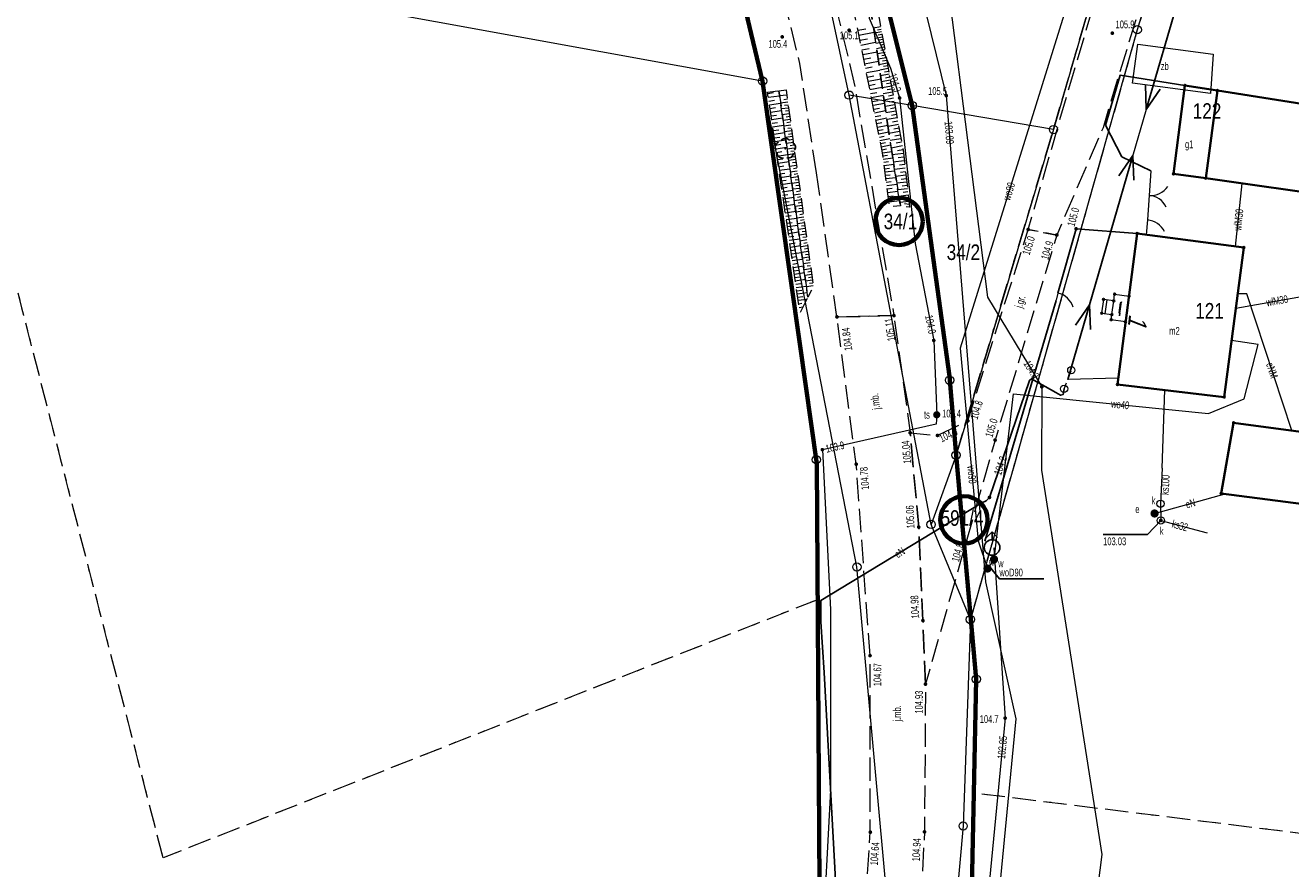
# Model space of a CAD drawing. Header units: inches. Extents: x 6497603 to 6502483, y 5925790 to 5934357.
# Tile 246 of 256: x 6500947 to 6501069, y 5926863 to 5926944. Entities that reach past the tile are written whole.
import ezdxf
from ezdxf.enums import TextEntityAlignment as Align

# ---------------------------------------------------------------- set-up
doc = ezdxf.new("R2010")
doc.units = ezdxf.units.IN
doc.header["$MEASUREMENT"] = 0
for name, pattern in [('1.5_0.75', [2.25, 1.5, -0.75]), ('2.25_0.75', [3, 2.25, -0.75]), ('219-1000', [0, 0]), ('egkk-1000', [3, 2.25, -0.75]), ('egug-1000', [1.5, 0.75, -0.75]), ('otob_1000', [0, 0]), ('otof_1000', [0, 0]), ('suep_nn_1000', [0, 0]), ('supp_1000', [1.25, 0.625, -0.625])]:
    doc.linetypes.add(name, pattern=pattern)
for name, color, linetype in [('000 Inne (niezydentyfikowane)', 7, 'Continuous'), ('202-punkt graniczny', 7, 'Continuous'), ('211-numer działki ewidencyjnej', 7, 'Continuous'), ('217-kontur klasyfikacyjny', 7, 'Continuous'), ('218-kontur użytku gruntowego', 7, 'Continuous'), ('219-działka ewidencyjna', 7, 'Continuous'), ('238-Punkt adresowy budynku', 7, 'Continuous'), ('312-budynek ewidencyjny', 7, 'Continuous'), ('312-oznaczenie budynku ewidencyjnego', 7, 'Continuous'), ('312-oznaczenie budynku ewidencyjnego-Atr117', 7, 'Continuous'), ('352-schody', 7, 'Continuous'), ('brama', 7, 'Continuous'), ('drzewo liściaste', 7, 'Continuous'), ('elektroenergetyczne urządzenie techniczne', 7, 'Continuous'), ('elektroenergetyczne urządzenie techniczne-Atr17', 7, 'Continuous'), ('furtka', 7, 'Continuous'), ('hydrant', 7, 'Continuous'), ('jezdnia', 7, 'Continuous'), ('jezdnia-Atr17', 7, 'Continuous'), ('obudowa ochronna przewodu', 7, 'Continuous'), ('ogrodzenie trwałe', 7, 'Continuous'), ('pikieta naturalna', 7, 'Continuous'), ('pikieta naturalna-Atr2', 7, 'Continuous'), ('pikieta sztuczna', 7, 'Continuous'), ('pikieta sztuczna-Atr2', 7, 'Continuous'), ('przewód elektroenergetyczny niskiego napięcia', 7, 'Continuous'), ('przewód elektroenergetyczny podziemny', 7, 'Continuous'), ('przewód elektroenergetyczny podziemny-Atr1', 7, 'Continuous'), ('przewód kanalizacyjny', 7, 'Continuous'), ('przewód kanalizacyjny-Atr1', 7, 'Continuous'), ('przewód telekomunikacyjny podziemny', 7, 'Continuous'), ('przewód wodociągowy', 7, 'Continuous'), ('przewód wodociągowy-Atr1', 7, 'Continuous'), ('Punkt budynku', 7, 'Continuous'), ('rzędna', 7, 'Continuous'), ('rzędna-Atr2', 7, 'Continuous'), ('rzędna-Atr3', 7, 'Continuous'), ('skarpa nieumocniona', 7, 'Continuous'), ('studnia kanalizacyjna', 7, 'Continuous'), ('studnia kanalizacyjna-Atr17', 7, 'Continuous'), ('słup przewodów napowietrznych', 7, 'Continuous'), ('słupek telekomunikacyjny', 7, 'Continuous'), ('słupek telekomunikacyjny-Atr17', 7, 'Continuous'), ('weranda lub ganek', 7, 'Continuous'), ('zasuwa lub zawór', 7, 'Continuous'), ('zasuwa lub zawór-Atr17', 7, 'Continuous'), ('zbiornik lub silos', 7, 'Continuous'), ('zbiornik lub silos-Atr17', 7, 'Continuous')]:
    doc.layers.add(name, color=color, linetype=linetype)
doc.styles.get("Standard").update_dxf_attribs({"font": 'arial.ttf'})
doc.linetypes.add('902-1000', pattern='A,5,0,[1,ksztalty.shx,S=1,R=0,X=0,Y=0],5', length=10)

# ---------------------------------------------------------------- blocks, each defined once
blk = doc.blocks.new('202')
at = {"color": 0, "linetype": 'Continuous', "lineweight": 0}
blk.add_circle((0, 0), 0.4, dxfattribs=at)
blk = doc.blocks.new('PUNKTBUD')
at = {"color": 0}
blk.add_circle((0, 0), 0.09, dxfattribs=at)
blk = doc.blocks.new('PW01')
at = {"linetype": 'Continuous', "lineweight": 13}
h = blk.add_hatch(color=0, dxfattribs=at)
edge = h.paths.add_edge_path()
edge.add_arc((0, 0), 0.18, 0, 360)
blk = doc.blocks.new('OP021')
at = {"linetype": 'Continuous', "lineweight": 13}
h = blk.add_hatch(color=0, dxfattribs=at)
edge = h.paths.add_edge_path()
edge.add_arc((0, 0), 0.1, 0, 360)
at = {"color": 0, "linetype": 'Continuous', "lineweight": -3}
for centre, start, end in [((-0.476, 0.154), 110.388, 213.756), ((0, 0.5), 38.316, 141.684), ((0.476, 0.154), 326.244, 69.612), ((-0.294, -0.404), 182.272, 285.64), ((0.294, -0.404), 254.36, 357.728), ((0.294, -0.404), 254.36, 357.728)]:
    blk.add_arc(centre, 0.5, start, end, dxfattribs=at)
blk = doc.blocks.new('SUWH')
at = {"color": 0, "linetype": 'Continuous'}
for p in [(-0.531, 0.969), (0, 0.75), (0.531, 0.969)]:
    blk.add_line(p, (0, 1.5), dxfattribs=at)
blk.add_circle((0, 0), 0.75, dxfattribs=at)
blk = doc.blocks.new('US25')
at = {"linetype": 'Continuous', "lineweight": 13}
h = blk.add_hatch(color=0, dxfattribs=at)
edge = h.paths.add_edge_path()
edge.add_arc((0, 0), 0.4, 0, 360)
blk = doc.blocks.new('US09')
at = {"linetype": 'Continuous', "lineweight": 13}
h = blk.add_hatch(color=0, dxfattribs=at)
edge = h.paths.add_edge_path()
edge.add_arc((0, 0), 0.35, 0, 360)
blk = doc.blocks.new('US15')
at = {"color": 0, "linetype": 'Continuous', "lineweight": 13}
blk.add_circle((0, 0), 0.35, dxfattribs=at)
blk = doc.blocks.new('OK02')
at = {"color": 0, "linetype": 'Continuous', "lineweight": 0}
for centre, start, end in [((-2, 0), 0, 60), ((2, 0), 120, 180)]:
    blk.add_arc(centre, 2, start, end, dxfattribs=at)
blk = doc.blocks.new('OK04')
at = {"color": 0, "linetype": 'Continuous', "lineweight": 0}
blk.add_arc((2, 0), 2, 120, 180, dxfattribs=at)
blk = doc.blocks.new('SUEP1')
at = {"color": 0, "linetype": 'Continuous'}
for p, q in [((0, 0), (7.5, 0)), ((7.5, 0), (5.25, 0.75)), ((7.5, 0), (5.25, -0.75)), ((7.5, 0), (22.5, 0)), ((22.5, 0), (20.25, 0.75)), ((22.5, 0), (20.25, -0.75))]:
    blk.add_line(p, q, dxfattribs=at)
blk = doc.blocks.new('SM05')
at = {"color": 0, "linetype": 'Continuous', "lineweight": 13}
blk.add_circle((0, 0), 0.35, dxfattribs=at)

msp = doc.modelspace()

# ---------------------------------------------------------------- linework, layer by layer
at = {"color": 6, "lineweight": 70}
for points in [[(6500937.14, 5927194.57), (6500953.68, 5927174.48), (6500963.205, 5927156.196), (6500967.12, 5927148.68), (6500974.172, 5927119.212), (6500979.12, 5927099.117), (6500984.237, 5927078.537), (6500994.599, 5927036.186), (6500997.8, 5927023.08), (6501007.082, 5926983.723), (6501014.87, 5926952.22), (6501018.14, 5926938.63), (6501021.741, 5926913.289), (6501023.386, 5926901.714), (6501023.632, 5926861.1), (6501019.496, 5926835.731), (6501014.288, 5926803.269), (6501007.497, 5926761.792)], [(6501021.004, 5926759.578), (6501025.838, 5926782.648), (6501027.239, 5926789.398), (6501028.417, 5926795.066), (6501031.95, 5926812.49), (6501034.417, 5926829.937), (6501036.188, 5926842.75), (6501038.27, 5926857.81), (6501038.54, 5926869.95), (6501038.77, 5926880.93), (6501038.2, 5926887.09), (6501036.81, 5926902.54), (6501036.19, 5926910.17), (6501032.58, 5926936.27), (6501023.471, 5926972.818), (6501019.821, 5926988.531), (6501011.55, 5927020.65), (6501000.814, 5927063.343)]]:
    msp.add_lwpolyline(points, dxfattribs=at)
at = {"color": 5, "lineweight": 70}
for centre in [(6501031.308, 5926925.087), (6501037.58, 5926896.304)]:
    msp.add_circle(centre, 2.284, dxfattribs=at)
at = {"layer": '000 Inne (niezydentyfikowane)', "color": 7, "linetype": 'Continuous', "lineweight": 18, "flags": 128}
for points in [[(6501027.34, 5926943.53), (6501028.09, 5926943.68)], [(6501027.44, 5926943.05), (6501028.91, 5926943.34)], [(6501029.53, 5926943.86), (6501028.85, 5926943.74)], [(6501029.62, 5926943.37), (6501028.93, 5926943.24)], [(6501029.58, 5926943.61), (6501029.23, 5926943.55)], [(6501029.67, 5926943.12), (6501029.31, 5926943.06)], [(6501027.54, 5926942.57), (6501028.26, 5926942.71)], [(6501027.63, 5926942.1), (6501029.05, 5926942.38)], [(6501029.71, 5926942.87), (6501029, 5926942.74)], [(6501029.8, 5926942.38), (6501029.07, 5926942.25)], [(6501029.89, 5926941.89), (6501029.14, 5926941.75)], [(6501029.76, 5926942.63), (6501029.4, 5926942.56)], [(6501029.85, 5926942.14), (6501029.48, 5926942.07)], [(6501027.72, 5926941.64), (6501028.42, 5926941.77)], [(6501027.82, 5926941.18), (6501029.19, 5926941.45)], [(6501027.91, 5926940.73), (6501028.58, 5926940.87)], [(6501029.98, 5926941.39), (6501029.22, 5926941.25)], [(6501030.07, 5926940.88), (6501029.29, 5926940.74)], [(6501029.94, 5926941.64), (6501029.56, 5926941.57)], [(6501030.03, 5926941.14), (6501029.64, 5926941.07)], [(6501027.99, 5926940.29), (6501029.32, 5926940.56)], [(6501028.08, 5926939.86), (6501028.73, 5926939.99)], [(6501028.17, 5926939.44), (6501029.45, 5926939.69)], [(6501030.17, 5926940.36), (6501029.37, 5926940.21)], [(6501030.27, 5926939.83), (6501029.45, 5926939.68)], [(6501030.12, 5926940.62), (6501029.73, 5926940.55)], [(6501030.22, 5926940.09), (6501029.81, 5926940.02)], [(6501030.32, 5926939.55), (6501029.9, 5926939.48)], [(6501028.25, 5926939.02), (6501028.88, 5926939.14)], [(6501028.33, 5926938.61), (6501029.57, 5926938.86)], [(6501028.41, 5926938.2), (6501029.02, 5926938.33)], [(6501030.37, 5926939.28), (6501029.53, 5926939.13)], [(6501030.47, 5926938.72), (6501029.61, 5926938.56)], [(6501030.42, 5926939), (6501029.99, 5926938.92)], [(6501030.52, 5926938.44), (6501030.09, 5926938.36)], [(6501018.64, 5926937.43), (6501019.18, 5926937.51)], [(6501018.69, 5926937.06), (6501019.78, 5926937.22)], [(6501020.47, 5926937.28), (6501019.78, 5926937.19)], [(6501028.49, 5926937.81), (6501029.69, 5926938.05)], [(6501028.57, 5926937.42), (6501029.16, 5926937.54)], [(6501028.65, 5926937.03), (6501029.8, 5926937.27)], [(6501030.57, 5926938.15), (6501029.7, 5926937.99)], [(6501030.68, 5926937.56), (6501029.78, 5926937.4)], [(6501030.79, 5926936.97), (6501029.87, 5926936.8)], [(6501030.63, 5926937.86), (6501030.18, 5926937.78)], [(6501030.73, 5926937.27), (6501030.28, 5926937.18)], [(6501018.75, 5926936.7), (6501019.29, 5926936.78)], [(6501018.8, 5926936.35), (6501019.88, 5926936.5)], [(6501018.85, 5926935.99), (6501019.39, 5926936.07)], [(6501018.9, 5926935.63), (6501019.98, 5926935.79)], [(6501020.57, 5926936.59), (6501019.88, 5926936.49)], [(6501020.64, 5926936.03), (6501019.96, 5926935.94)], [(6501020.53, 5926936.87), (6501020.18, 5926936.82)], [(6501020.6, 5926936.31), (6501020.26, 5926936.26)], [(6501020.68, 5926935.76), (6501020.34, 5926935.71)], [(6501028.72, 5926936.66), (6501029.29, 5926936.77)], [(6501028.8, 5926936.29), (6501029.91, 5926936.51)], [(6501028.87, 5926935.92), (6501029.42, 5926936.03)], [(6501028.94, 5926935.56), (6501030.02, 5926935.78)], [(6501030.9, 5926936.35), (6501029.96, 5926936.18)], [(6501030.84, 5926936.66), (6501030.38, 5926936.58)], [(6501030.96, 5926936.04), (6501030.48, 5926935.95)], [(6501018.96, 5926935.27), (6501019.49, 5926935.35)], [(6501019.01, 5926934.92), (6501020.08, 5926935.08)], [(6501019.06, 5926934.56), (6501019.59, 5926934.64)], [(6501020.72, 5926935.48), (6501020.03, 5926935.38)], [(6501020.8, 5926934.93), (6501020.11, 5926934.83)], [(6501020.76, 5926935.2), (6501020.42, 5926935.16)], [(6501020.84, 5926934.65), (6501020.49, 5926934.6)], [(6501029.01, 5926935.21), (6501029.54, 5926935.32)], [(6501029.08, 5926934.87), (6501030.12, 5926935.08)], [(6501029.15, 5926934.53), (6501029.66, 5926934.63)], [(6501031.01, 5926935.73), (6501030.05, 5926935.55)], [(6501031.13, 5926935.09), (6501030.15, 5926934.91)], [(6501031.07, 5926935.41), (6501030.59, 5926935.32)], [(6501031.19, 5926934.76), (6501030.69, 5926934.67)], [(6501019.11, 5926934.21), (6501020.18, 5926934.37)], [(6501019.17, 5926933.85), (6501019.7, 5926933.93)], [(6501019.22, 5926933.5), (6501020.28, 5926933.66)], [(6501020.87, 5926934.37), (6501020.19, 5926934.28)], [(6501020.95, 5926933.82), (6501020.27, 5926933.72)], [(6501020.91, 5926934.1), (6501020.57, 5926934.05)], [(6501020.99, 5926933.54), (6501020.65, 5926933.49)], [(6501029.22, 5926934.19), (6501030.22, 5926934.39)], [(6501029.28, 5926933.86), (6501029.78, 5926933.96)], [(6501029.35, 5926933.54), (6501030.32, 5926933.74)], [(6501029.41, 5926933.22), (6501029.89, 5926933.32)], [(6501031.25, 5926934.43), (6501030.25, 5926934.25)], [(6501031.37, 5926933.76), (6501030.34, 5926933.57)], [(6501031.31, 5926934.1), (6501030.8, 5926934)], [(6501031.43, 5926933.42), (6501030.91, 5926933.32)], [(6501019.27, 5926933.15), (6501019.8, 5926933.23)], [(6501019.32, 5926932.8), (6501020.38, 5926932.95)], [(6501019.37, 5926932.45), (6501019.9, 5926932.53)], [(6501019.42, 5926932.1), (6501020.47, 5926932.25)], [(6501021.03, 5926933.27), (6501020.35, 5926933.17)], [(6501021.11, 5926932.71), (6501020.42, 5926932.62)], [(6501021.18, 5926932.16), (6501020.5, 5926932.06)], [(6501021.07, 5926932.99), (6501020.73, 5926932.94)], [(6501021.14, 5926932.43), (6501020.8, 5926932.39)], [(6501029.47, 5926932.91), (6501030.41, 5926933.1)], [(6501029.53, 5926932.6), (6501030, 5926932.7)], [(6501029.59, 5926932.3), (6501030.5, 5926932.48)], [(6501029.65, 5926932), (6501030.1, 5926932.09)], [(6501031.5, 5926933.07), (6501030.45, 5926932.88)], [(6501031.63, 5926932.37), (6501030.55, 5926932.17)], [(6501031.56, 5926932.72), (6501031.03, 5926932.63)], [(6501019.48, 5926931.75), (6501020, 5926931.83)], [(6501019.53, 5926931.4), (6501020.57, 5926931.56)], [(6501019.58, 5926931.05), (6501020.1, 5926931.13)], [(6501019.63, 5926930.71), (6501020.67, 5926930.86)], [(6501021.26, 5926931.6), (6501020.58, 5926931.51)], [(6501021.34, 5926931.05), (6501020.66, 5926930.96)], [(6501021.22, 5926931.88), (6501020.88, 5926931.83)], [(6501021.3, 5926931.33), (6501020.96, 5926931.28)], [(6501029.71, 5926931.71), (6501030.6, 5926931.82)], [(6501029.75, 5926931.41), (6501030.2, 5926931.47)], [(6501029.79, 5926931.11), (6501030.7, 5926931.22)], [(6501029.83, 5926930.8), (6501030.29, 5926930.86)], [(6501031.74, 5926931.65), (6501030.65, 5926931.52)], [(6501031.82, 5926930.93), (6501030.76, 5926930.81)], [(6501031.69, 5926932.01), (6501031.15, 5926931.91)], [(6501031.78, 5926931.29), (6501031.24, 5926931.22)], [(6501019.68, 5926930.36), (6501020.2, 5926930.44)], [(6501019.73, 5926930.02), (6501020.77, 5926930.17)], [(6501019.78, 5926929.67), (6501020.3, 5926929.75)], [(6501021.41, 5926930.5), (6501020.73, 5926930.4)], [(6501021.49, 5926929.94), (6501020.81, 5926929.85)], [(6501021.38, 5926930.77), (6501021.04, 5926930.73)], [(6501021.45, 5926930.22), (6501021.11, 5926930.17)], [(6501021.53, 5926929.67), (6501021.19, 5926929.62)], [(6501029.87, 5926930.49), (6501030.8, 5926930.61)], [(6501029.91, 5926930.17), (6501030.38, 5926930.24)], [(6501029.95, 5926929.86), (6501030.9, 5926929.98)], [(6501031.9, 5926930.23), (6501030.88, 5926930.11)], [(6501031.86, 5926930.57), (6501031.34, 5926930.51)], [(6501031.94, 5926929.88), (6501031.44, 5926929.82)], [(6501019.83, 5926929.33), (6501020.86, 5926929.48)], [(6501019.88, 5926928.99), (6501020.4, 5926929.06)], [(6501019.93, 5926928.64), (6501020.96, 5926928.8)], [(6501021.57, 5926929.39), (6501020.89, 5926929.29)], [(6501021.64, 5926928.83), (6501020.97, 5926928.74)], [(6501021.61, 5926929.11), (6501021.27, 5926929.06)], [(6501021.68, 5926928.56), (6501021.35, 5926928.51)], [(6501029.99, 5926929.54), (6501030.47, 5926929.6)], [(6501030.03, 5926929.22), (6501031, 5926929.34)], [(6501030.07, 5926928.89), (6501030.56, 5926928.95)], [(6501030.12, 5926928.56), (6501031.1, 5926928.68)], [(6501031.98, 5926929.54), (6501030.98, 5926929.43)], [(6501032.06, 5926928.88), (6501031.09, 5926928.77)], [(6501032.02, 5926929.21), (6501031.53, 5926929.15)], [(6501032.09, 5926928.56), (6501031.62, 5926928.5)], [(6501019.98, 5926928.3), (6501020.5, 5926928.38)], [(6501020.03, 5926927.96), (6501021.06, 5926928.11)], [(6501020.08, 5926927.62), (6501020.59, 5926927.7)], [(6501020.13, 5926927.28), (6501021.15, 5926927.43)], [(6501021.72, 5926928.28), (6501021.05, 5926928.19)], [(6501021.8, 5926927.73), (6501021.12, 5926927.63)], [(6501021.76, 5926928), (6501021.42, 5926927.96)], [(6501021.84, 5926927.45), (6501021.5, 5926927.4)], [(6501030.16, 5926928.22), (6501030.66, 5926928.29)], [(6501030.2, 5926927.87), (6501031.21, 5926928)], [(6501030.25, 5926927.49), (6501030.76, 5926927.56)], [(6501032.13, 5926928.24), (6501031.19, 5926928.13)], [(6501032.2, 5926927.62), (6501031.29, 5926927.51)], [(6501032.17, 5926927.93), (6501031.7, 5926927.87)], [(6501032.24, 5926927.31), (6501031.79, 5926927.26)], [(6501020.18, 5926926.94), (6501020.69, 5926927.02)], [(6501020.23, 5926926.61), (6501021.25, 5926926.76)], [(6501020.28, 5926926.27), (6501020.79, 5926926.34)], [(6501020.33, 5926925.93), (6501021.34, 5926926.08)], [(6501021.88, 5926927.17), (6501021.2, 5926927.08)], [(6501021.95, 5926926.62), (6501021.28, 5926926.53)], [(6501022.03, 5926926.07), (6501021.36, 5926925.97)], [(6501021.91, 5926926.9), (6501021.58, 5926926.85)], [(6501021.99, 5926926.34), (6501021.65, 5926926.3)], [(6501030.32, 5926926.99), (6501031.35, 5926927.12)], [(6501032.27, 5926927.01), (6501031.39, 5926926.91)], [(6501032.31, 5926926.72), (6501031.85, 5926926.8)], [(6501020.38, 5926925.6), (6501020.89, 5926925.67)], [(6501020.43, 5926925.26), (6501021.44, 5926925.41)], [(6501020.48, 5926924.93), (6501020.98, 5926925)], [(6501022.11, 5926925.51), (6501021.43, 5926925.42)], [(6501022.18, 5926924.96), (6501021.51, 5926924.86)], [(6501022.07, 5926925.79), (6501021.73, 5926925.74)], [(6501022.15, 5926925.23), (6501021.81, 5926925.19)], [(6501020.53, 5926924.6), (6501021.53, 5926924.74)], [(6501020.58, 5926924.26), (6501021.08, 5926924.34)], [(6501020.63, 5926923.93), (6501021.62, 5926924.08)], [(6501020.68, 5926923.6), (6501021.17, 5926923.68)], [(6501022.26, 5926924.4), (6501021.59, 5926924.31)], [(6501022.34, 5926923.85), (6501021.67, 5926923.76)], [(6501022.22, 5926924.68), (6501021.89, 5926924.63)], [(6501022.3, 5926924.13), (6501021.96, 5926924.08)], [(6501022.38, 5926923.57), (6501022.04, 5926923.53)], [(6501020.72, 5926923.27), (6501021.72, 5926923.42)], [(6501020.77, 5926922.94), (6501021.27, 5926923.01)], [(6501020.82, 5926922.61), (6501021.81, 5926922.76)], [(6501020.87, 5926922.29), (6501021.36, 5926922.36)], [(6501022.42, 5926923.3), (6501021.75, 5926923.2)], [(6501022.49, 5926922.74), (6501021.82, 5926922.65)], [(6501022.45, 5926923.02), (6501022.12, 5926922.97)], [(6501022.53, 5926922.47), (6501022.2, 5926922.42)], [(6501020.92, 5926921.96), (6501021.9, 5926922.1)], [(6501020.97, 5926921.63), (6501021.46, 5926921.7)], [(6501021.01, 5926921.31), (6501021.99, 5926921.45)], [(6501022.57, 5926922.19), (6501021.9, 5926922.1)], [(6501022.65, 5926921.63), (6501021.98, 5926921.54)], [(6501022.61, 5926921.91), (6501022.27, 5926921.87)], [(6501022.69, 5926921.36), (6501022.35, 5926921.31)], [(6501021.06, 5926920.98), (6501021.55, 5926921.05)], [(6501021.11, 5926920.66), (6501022.08, 5926920.8)], [(6501021.16, 5926920.33), (6501021.64, 5926920.4)], [(6501021.21, 5926920.01), (6501022.18, 5926920.15)], [(6501022.72, 5926921.08), (6501022.06, 5926920.99)], [(6501022.8, 5926920.53), (6501022.14, 5926920.43)], [(6501022.88, 5926919.97), (6501022.21, 5926919.88)], [(6501022.76, 5926920.8), (6501022.43, 5926920.76)], [(6501022.84, 5926920.25), (6501022.51, 5926920.2)], [(6501021.25, 5926919.69), (6501021.74, 5926919.76)], [(6501021.3, 5926919.36), (6501022.27, 5926919.51)], [(6501021.35, 5926919.04), (6501021.83, 5926919.11)], [(6501021.39, 5926918.72), (6501022.36, 5926918.86)], [(6501022.96, 5926919.42), (6501022.29, 5926919.33)], [(6501023.03, 5926918.87), (6501022.37, 5926918.77)], [(6501022.92, 5926919.7), (6501022.58, 5926919.65)], [(6501022.99, 5926919.14), (6501022.66, 5926919.1)], [(6501021.44, 5926918.4), (6501021.92, 5926918.47)], [(6501021.49, 5926918.09), (6501022.45, 5926918.23)], [(6501021.53, 5926917.77), (6501022.01, 5926917.84)], [(6501021.58, 5926917.48), (6501022.42, 5926917.6)], [(6501021.63, 5926917.14), (6501021.93, 5926917.19)], [(6501021.68, 5926916.8), (6501022.03, 5926916.86)]]:
    msp.add_lwpolyline(points, dxfattribs=at)
at = {"layer": '217-kontur klasyfikacyjny', "color": 3, "linetype": 'egkk-1000', "lineweight": 18, "flags": 128}
for points in [[(6501019.56, 5926988.49), (6501032.58, 5926936.27)], [(6501046.22, 5926933.95), (6501060.38, 5926982.62)], [(6501059.6, 5926960.87), (6501054.31, 5926943.58)], [(6500960.27, 5926863.7), (6500937.25, 5926953.31)], [(6501018.14, 5926938.63), (6501014.87, 5926952.22)], [(6501054.31, 5926943.58), (6501038.2, 5926886.69)], [(6501023.33, 5926902.11), (6501018.14, 5926938.63)], [(6501032.58, 5926936.27), (6501036.19, 5926909.77)], [(6501036.81, 5926902.54), (6501046.22, 5926933.95)], [(6501036.19, 5926909.77), (6501036.81, 5926902.54)], [(6501023.43, 5926888.6), (6501023.33, 5926902.11)], [(6501023.43, 5926888.6), (6500960.27, 5926863.7)], [(6501023.63, 5926861.5), (6501023.43, 5926888.6)], [(6501038.2, 5926886.69), (6501038.77, 5926880.93)], [(6501038.77, 5926880.93), (6501038.54, 5926869.95)], [(6501038.54, 5926869.95), (6501038.27, 5926857.81)], [(6501104.06, 5926861.86), (6501038.54, 5926869.95)]]:
    msp.add_lwpolyline(points, dxfattribs=at)
at = {"layer": '218-kontur użytku gruntowego', "color": 3, "linetype": 'egug-1000', "lineweight": 18, "flags": 128}
for points in [[(6501019.56, 5926988.49), (6501032.58, 5926936.27)], [(6501046.22, 5926933.95), (6501060.38, 5926982.62)], [(6501059.6, 5926960.87), (6501054.31, 5926943.58)], [(6500960.27, 5926863.7), (6500937.25, 5926953.31)], [(6501018.14, 5926938.63), (6501014.87, 5926952.22)], [(6501054.31, 5926943.58), (6501038.2, 5926886.69)], [(6501023.33, 5926902.11), (6501018.14, 5926938.63)], [(6501032.58, 5926936.27), (6501036.19, 5926909.77)], [(6501036.81, 5926902.54), (6501046.22, 5926933.95)], [(6501036.19, 5926909.77), (6501036.81, 5926902.54)], [(6501023.43, 5926888.6), (6501023.33, 5926902.11)], [(6501023.43, 5926888.6), (6500960.27, 5926863.7)], [(6501023.63, 5926861.5), (6501023.43, 5926888.6)], [(6501038.2, 5926886.69), (6501038.77, 5926880.93)], [(6501038.77, 5926880.93), (6501038.54, 5926869.95)], [(6501038.54, 5926869.95), (6501038.27, 5926857.81)], [(6501104.06, 5926861.86), (6501038.54, 5926869.95)]]:
    msp.add_lwpolyline(points, dxfattribs=at)
at = {"layer": '219-działka ewidencyjna', "color": 3, "linetype": '219-1000', "lineweight": 18, "flags": 128}
for points in [[(6501018.14, 5926938.63), (6500997.8, 5927023.08)], [(6501018.14, 5926938.63), (6501000.5, 5927022.63)], [(6501026.49, 5926937.27), (6501008.54, 5927021.25)], [(6501032.58, 5926936.27), (6501011.55, 5927020.65)], [(6501068.61, 5927010.92), (6501046.22, 5926933.95)], [(6501074.55, 5927009.85), (6501054.31, 5926943.58)], [(6501018.14, 5926938.63), (6500923.75, 5926955.76)], [(6501054.31, 5926943.58), (6501038.2, 5926886.69)], [(6501027.24, 5926891.76), (6501018.14, 5926938.63)], [(6501023.33, 5926902.11), (6501018.14, 5926938.63)], [(6501032.58, 5926936.27), (6501026.49, 5926937.27)], [(6501034.41, 5926895.86), (6501026.49, 5926937.27)], [(6501036.19, 5926909.77), (6501032.58, 5926936.27)], [(6501046.22, 5926933.95), (6501032.58, 5926936.27)], [(6501046.22, 5926933.95), (6501036.81, 5926902.54)], [(6501036.81, 5926902.54), (6501036.19, 5926909.77)], [(6501023.63, 5926861.5), (6501023.33, 5926902.11)], [(6501036.81, 5926902.54), (6501034.41, 5926895.86)], [(6501038.2, 5926886.69), (6501036.81, 5926902.54)], [(6501038.2, 5926886.69), (6501034.41, 5926895.86)], [(6501030.35, 5926857.54), (6501027.24, 5926891.76)], [(6501038.2, 5926886.69), (6501037.5, 5926866.78)], [(6501038.77, 5926880.93), (6501038.2, 5926886.69)], [(6501038.77, 5926880.93), (6501038.27, 5926857.81)], [(6501037.5, 5926866.78), (6501035.12, 5926840.39)]]:
    msp.add_lwpolyline(points, dxfattribs=at)
at = {"layer": '312-budynek ewidencyjny', "color": 7, "linetype": 'Continuous', "lineweight": 35, "flags": 128}
for points in [[(6501057.8, 5926929.68), (6501058.91, 5926938.21)], [(6501058.91, 5926938.21), (6501062.04, 5926937.72)], [(6501062.04, 5926937.72), (6501060.91, 5926929.25)], [(6501060.91, 5926929.25), (6501062.04, 5926937.72)], [(6501062.04, 5926937.72), (6501087.89, 5926933.63)], [(6501060.91, 5926929.25), (6501057.8, 5926929.68)], [(6501087.11, 5926925.53), (6501060.91, 5926929.25)], [(6501052.39, 5926909.37), (6501054.3, 5926923.93)], [(6501054.3, 5926923.93), (6501064.59, 5926922.58)], [(6501064.59, 5926922.58), (6501062.7, 5926908.15)], [(6501062.7, 5926908.15), (6501052.39, 5926909.37)], [(6501062.39, 5926898.86), (6501063.61, 5926905.67)], [(6501063.61, 5926905.67), (6501080.24, 5926903.46)], [(6501079.31, 5926896.66), (6501062.39, 5926898.86)]]:
    msp.add_lwpolyline(points, dxfattribs=at)
at = {"layer": '352-schody', "color": 7, "linetype": 'Continuous', "lineweight": 18, "flags": 128}
msp.add_lwpolyline([(6501050.87, 5926916.23), (6501051.86, 5926916.1), (6501052.04, 5926917.44), (6501051.05, 5926917.57)], close=True, dxfattribs=at)
msp.add_lwpolyline([(6501050.87, 5926916.23), (6501051.86, 5926916.1), (6501052.04, 5926917.44), (6501051.05, 5926917.57)], close=True, dxfattribs=at)
msp.add_lwpolyline([(6501051.217, 5926916.184), (6501051.393, 5926917.525)], dxfattribs=at)
at = {"layer": 'brama', "color": 7, "linetype": 'otob_1000', "lineweight": 18, "flags": 128}
msp.add_lwpolyline([(6501055.62, 5926929.96), (6501055.28, 5926925.23)], dxfattribs=at)
at = {"layer": 'furtka', "color": 7, "linetype": 'otof_1000', "lineweight": 18, "flags": 128}
for points in [[(6501055.28, 5926925.23), (6501055.18, 5926923.81)], [(6501046.65, 5926918.18), (6501046.49, 5926917.48)]]:
    msp.add_lwpolyline(points, dxfattribs=at)
at = {"layer": 'jezdnia', "color": 7, "linetype": '2.25_0.75', "lineweight": 18, "flags": 128}
for points in [[(6501023.34, 5926929.78), (6501021.74, 5926940.31), (6501016.09, 5926963.61), (6501010.81, 5926986.3), (6501005.29, 5927010.17), (6500999.13, 5927037.34), (6500993.8, 5927062.13), (6500990.62, 5927074.45), (6500995.68, 5927074.36), (6500997.57, 5927067.88), (6501000.83, 5927052.52), (6501005.2, 5927031.5), (6501011.55, 5927003.18), (6501017.56, 5926977.58), (6501026.96, 5926938.53), (6501030.56, 5926917.48), (6501030.82, 5926916.01), (6501025.32, 5926915.88)], [(6501074.14, 5927010.59), (6501051, 5926934.13), (6501046.54, 5926923.78), (6501043.78, 5926924.31), (6501048.08, 5926939.17), (6501069.5, 5927010.92)], [(6501033.86, 5926880.46), (6501033.62, 5926886.59), (6501033.21, 5926895.61), (6501032.38, 5926904.7), (6501035.02, 5926904.45), (6501037.95, 5926905.86), (6501043.78, 5926924.31), (6501046.54, 5926923.78), (6501040.58, 5926904), (6501037.8, 5926894.2)], [(6501025.32, 5926915.88), (6501030.82, 5926916.01), (6501032.38, 5926904.7), (6501033.21, 5926895.61), (6501033.62, 5926886.59), (6501033.86, 5926880.46), (6501033.77, 5926866.21), (6501033.01, 5926852.22), (6501031.2, 5926836.42), (6501028.13, 5926818.02), (6501026.18, 5926806.98), (6501020.84, 5926778.22), (6501016.52, 5926754.88), (6501012.81, 5926734.36), (6501007.17, 5926702.82), (6501002.42, 5926674.42), (6500999.46, 5926654.6), (6500995.46, 5926631.76), (6500991.25, 5926604.83), (6500984.96, 5926567.46), (6500982.46, 5926583.36), (6500988.61, 5926622.47), (6500999.68, 5926689.79), (6501003.56, 5926712.38), (6501008.32, 5926739.53), (6501011.88, 5926759.98), (6501018.27, 5926793.07), (6501022.6, 5926817.63), (6501025.73, 5926836.94), (6501027.42, 5926850.37), (6501028.54, 5926866.18), (6501028.51, 5926883.21), (6501027.18, 5926901.67)]]:
    msp.add_lwpolyline(points, close=True, dxfattribs=at)
at = {"layer": 'obudowa ochronna przewodu', "color": 7, "linetype": 'Continuous', "lineweight": 25, "flags": 128}
msp.add_lwpolyline([(6501002.28, 5926632.68), (6500986.69, 5926634.31), (6500986.54, 5926634.39), (6500986.78, 5926637.52), (6500992.09, 5926666.72), (6501005.79, 5926742.55), (6501013.01, 5926783.37), (6501020.94, 5926832.3), (6501023.64, 5926850.51), (6501025.2, 5926860.97), (6501024.08, 5926881.57), (6501023.76, 5926886.46), (6501023.77, 5926888.51), (6501039.31, 5926897.96), (6501039.71, 5926898.14), (6501040.04, 5926898.47), (6501043.91, 5926909.74), (6501044.11, 5926909.91), (6501046.44, 5926908.59), (6501046.9, 5926908.32), (6501047.17, 5926908.41), (6501047.24, 5926908.94)], dxfattribs=at)
at = {"layer": 'ogrodzenie trwałe', "color": 7, "linetype": '902-1000', "lineweight": 25, "flags": 128}
for points in [[(6501051.25, 5926934.36), (6501052.66, 5926939.2), (6501058.91, 5926938.21)], [(6501055.62, 5926929.96), (6501052.83, 5926931.33), (6501051.25, 5926934.36)], [(6501048.4, 5926924.38), (6501046.65, 5926918.18)], [(6501046.49, 5926917.45), (6501039.6, 5926894.25)]]:
    msp.add_lwpolyline(points, dxfattribs=at)
msp.add_lwpolyline([(6501048.4, 5926924.38), (6501054.3, 5926923.93)], close=True, dxfattribs=at)
at = {"layer": 'przewód elektroenergetyczny niskiego napięcia', "color": 1, "linetype": 'suep_nn_1000', "lineweight": 18, "flags": 128}
for points in [[(6501047.59, 5926909.84), (6501061.47, 5926957.5)], [(6501052.47, 5926909.98), (6501047.59, 5926909.84)]]:
    msp.add_lwpolyline(points, dxfattribs=at)
at = {"layer": 'przewód elektroenergetyczny podziemny', "color": 1, "linetype": 'Continuous', "lineweight": 18, "flags": 128}
for points in [[(6501069.24, 5926904.92), (6501064.87, 5926918.11), (6501064.01, 5926918.12)], [(6501005.79, 5926742.55), (6501013.01, 5926783.37), (6501020.94, 5926832.3), (6501023.64, 5926850.51), (6501025.2, 5926860.97), (6501024.08, 5926881.57), (6501023.76, 5926886.46), (6501023.77, 5926888.51), (6501039.31, 5926897.96), (6501039.71, 5926898.14), (6501040.04, 5926898.47), (6501043.91, 5926909.74), (6501044.11, 5926909.91), (6501046.44, 5926908.59), (6501046.9, 5926908.32), (6501047.17, 5926908.41), (6501047.24, 5926908.94)], [(6501055.98, 5926896.92), (6501062.78, 5926898.82)]]:
    msp.add_lwpolyline(points, dxfattribs=at)
at = {"layer": 'przewód kanalizacyjny', "color": 34, "linetype": 'Continuous', "lineweight": 18, "flags": 128}
for points in [[(6501003.95, 5927073.51), (6501025.81, 5926978.07), (6501035.87, 5926937.23), (6501039.66, 5926890.33), (6501042.57, 5926877.1), (6501036.67, 5926815.74), (6501025.75, 5926759.78), (6501010.3, 5926664.16), (6500995.69, 5926573.15), (6500985.69, 5926516.13), (6500980.52, 5926488.69), (6501036.78, 5926481.38)], [(6501056.72, 5926901.3), (6501056.97, 5926908.83)], [(6501056.72, 5926901.3), (6501056.55, 5926897.86)], [(6501056.55, 5926897.86), (6501056.58, 5926896.25)], [(6501056.58, 5926896.25), (6501061.06, 5926895.04)]]:
    msp.add_lwpolyline(points, dxfattribs=at)
at = {"layer": 'przewód telekomunikacyjny podziemny', "color": 30, "linetype": 'Continuous', "lineweight": 18, "flags": 128}
for points in [[(6500929.05, 5927241.84), (6500960.76, 5927213.18), (6500969.75, 5927203.83), (6500976.03, 5927192.74), (6500991.19, 5927156.86), (6501009.09, 5927107.92), (6501017.71, 5927063.32), (6501024.89, 5927018.63), (6501034.29, 5926961.48), (6501039.84, 5926917.79), (6501045.09, 5926909.14), (6501045.07, 5926901.09), (6501050.9, 5926864.03), (6501044.69, 5926815.36), (6501035.71, 5926766.18)], [(6501006.09, 5927038.9), (6501008.51, 5927028.29), (6501010.26, 5927020.87), (6501018.35, 5926988.41), (6501021.34, 5926978.8), (6501023.45, 5926970.52), (6501023.8, 5926967.04), (6501025.32, 5926963.62), (6501028.28, 5926949.63), (6501028.43, 5926944.68), (6501030.5, 5926939.86), (6501031.37, 5926937), (6501032.86, 5926922.97), (6501034.66, 5926913.61), (6501034.95, 5926906.44), (6501034.88, 5926905.53), (6501023.91, 5926903.07), (6501024.69, 5926887.65), (6501024.68, 5926870.23), (6501023.9, 5926855.05), (6501022.1, 5926838.74), (6501018.38, 5926815.41), (6501014.51, 5926796.22), (6501010.12, 5926773.36)]]:
    msp.add_lwpolyline(points, dxfattribs=at)
at = {"layer": 'przewód wodociągowy', "color": 5, "linetype": 'Continuous', "lineweight": 18, "flags": 128}
for points in [[(6501068.25, 5927012.53), (6501037.21, 5926912.88), (6501038.95, 5926894.28), (6501039.85, 5926891.61)], [(6501063.8, 5926922.68), (6501064.44, 5926928.75)], [(6501063.82, 5926916.73), (6501071.24, 5926918.05)], [(6501040.48, 5926892.49), (6501042.36, 5926908.47), (6501061.17, 5926906.55), (6501064.63, 5926907.97), (6501065.99, 5926913.22), (6501063.41, 5926913.6)], [(6501040.47, 5926893.6), (6501041.55, 5926877.18), (6501035.62, 5926815.99), (6501024.54, 5926759.71), (6501009.27, 5926663.27)], [(6501040.48, 5926892.49), (6501039.85, 5926891.61)]]:
    msp.add_lwpolyline(points, dxfattribs=at)
at = {"layer": 'przewód wodociągowy-Atr1', "color": 5, "flags": 128}
msp.add_lwpolyline([(6501040.01, 5926891.84), (6501041, 5926890.62), (6501045.3, 5926890.62)], dxfattribs=at)
at = {"layer": 'rzędna-Atr2', "color": 7, "flags": 128}
msp.add_lwpolyline([(6501056.58, 5926896.25), (6501055.28, 5926894.9), (6501051.013, 5926894.9)], dxfattribs=at)
at = {"layer": 'skarpa nieumocniona', "color": 7, "linetype": '1.5_0.75', "lineweight": 18, "flags": 128}
for points in [[(6501030.6, 5926931.83), (6501031.44, 5926926.58), (6501030.31, 5926926.51), (6501030.37, 5926926.59), (6501029.71, 5926931.72), (6501025.94, 5926950.55), (6501005.24, 5927036.04), (6500981.65, 5927137.47), (6500977, 5927151.49), (6500967.11, 5927174.73), (6500968.39, 5927175.31), (6500978.09, 5927151.98), (6500982.38, 5927137.79), (6501007.74, 5927030.47), (6501013.67, 5927008.23), (6501027.91, 5926950.17)], [(6501030.6, 5926931.83), (6501031.44, 5926926.58), (6501030.31, 5926926.51), (6501030.37, 5926926.59), (6501029.71, 5926931.72), (6501025.94, 5926950.55), (6501005.24, 5927036.04), (6500981.65, 5927137.47), (6500977, 5927151.49), (6500967.11, 5927174.73), (6500968.39, 5927175.31), (6500978.09, 5927151.98), (6500982.38, 5927137.79), (6501007.74, 5927030.47), (6501013.67, 5927008.23), (6501027.91, 5926950.17)], [(6500969.49, 5927175.8), (6500980.1, 5927152.88), (6500983.74, 5927138.41), (6501012.15, 5927020.64), (6501028.4, 5926950.07), (6501031.7, 5926931.96), (6501032.33, 5926926.5), (6501032.28, 5926926.46), (6501031.44, 5926926.58), (6501030.6, 5926931.83), (6501027.91, 5926950.17), (6501013.67, 5927008.23), (6501007.74, 5927030.47), (6500982.38, 5927137.79), (6500978.09, 5927151.98), (6500968.39, 5927175.31)], [(6500969.49, 5927175.8), (6500980.1, 5927152.88), (6500983.74, 5927138.41), (6501012.15, 5927020.64), (6501028.4, 5926950.07), (6501031.7, 5926931.96), (6501032.33, 5926926.5), (6501032.28, 5926926.46), (6501031.44, 5926926.58), (6501030.6, 5926931.83), (6501027.91, 5926950.17), (6501013.67, 5927008.23), (6501007.74, 5927030.47), (6500982.38, 5927137.79), (6500978.09, 5927151.98), (6500968.39, 5927175.31)], [(6501019.71, 5926937.69), (6501022.51, 5926917.77), (6501021.75, 5926916.31), (6501018.62, 5926937.56)], [(6501019.71, 5926937.69), (6501022.51, 5926917.77), (6501021.75, 5926916.31), (6501018.62, 5926937.56)], [(6501019.71, 5926937.69), (6501020.4, 5926937.78), (6501023.04, 5926918.81), (6501022.51, 5926917.77)], [(6501019.71, 5926937.69), (6501020.4, 5926937.78), (6501023.04, 5926918.81), (6501022.51, 5926917.77)]]:
    msp.add_lwpolyline(points, close=True, dxfattribs=at)
at = {"layer": 'słup przewodów napowietrznych', "color": 7, "linetype": 'supp_1000', "lineweight": 18, "flags": 128}
msp.add_lwpolyline([(6501047.24, 5926908.94), (6501047.94, 5926910.74)], dxfattribs=at)
at = {"layer": 'weranda lub ganek', "color": 0, "linetype": 'CONTINUOUS', "lineweight": 18}
for p, q in [((6501051.86, 5926916.1), (6501052.04, 5926917.44)), ((6501052.04, 5926917.44), (6501052.12, 5926918.07)), ((6501052.12, 5926918.07), (6501053.51, 5926917.88)), ((6501053.51, 5926917.88), (6501053.18, 5926915.42)), ((6501052.668, 5926917.238), (6501052.537, 5926916.265)), ((6501052.537, 5926916.265), (6501052.639, 5926916.251)), ((6501052.603, 5926915.997), (6501052.784, 5926917.343)), ((6501052.639, 5926916.251), (6501052.603, 5926915.997)), ((6501052.769, 5926917.224), (6501052.668, 5926917.238)), ((6501052.784, 5926917.343), (6501052.769, 5926917.224)), ((6501051.79, 5926915.61), (6501051.86, 5926916.1)), ((6501053.18, 5926915.42), (6501051.79, 5926915.61))]:
    msp.add_line(p, q, dxfattribs=at)
at = {"layer": 'zbiornik lub silos', "color": 7, "linetype": 'Continuous', "lineweight": 18, "flags": 128}
msp.add_lwpolyline([(6501061.64, 5926941.21), (6501061.37, 5926937.44), (6501053.85, 5926938.42), (6501054.36, 5926942.19)], close=True, dxfattribs=at)

# ---------------------------------------------------------------- block references
at = {"layer": '202-punkt graniczny', "color": 7, "linetype": 'Continuous', "lineweight": 18}
for p in [(6501054.31, 5926943.58), (6501018.14, 5926938.63), (6501026.49, 5926937.27), (6501032.58, 5926936.27), (6501046.22, 5926933.95), (6501036.19, 5926909.77), (6501036.81, 5926902.54), (6501023.33, 5926902.11), (6501034.41, 5926895.86), (6501027.24, 5926891.76), (6501038.2, 5926886.69), (6501038.77, 5926880.93), (6501037.5, 5926866.78)]:
    msp.add_blockref('202', p, dxfattribs=at)
at = {"layer": 'brama', "color": 7, "linetype": 'Continuous', "lineweight": 18, "rotation": 265.889}
msp.add_blockref('OK02', (6501055.45, 5926927.595), dxfattribs=at)
at = {"layer": 'drzewo liściaste', "color": 94, "linetype": 'Continuous', "lineweight": 18}
msp.add_blockref('OP021', (6501020.33, 5926932.11), dxfattribs=at)
at = {"layer": 'elektroenergetyczne urządzenie techniczne', "color": 1, "linetype": 'Continuous', "lineweight": 18}
msp.add_blockref('US25', (6501055.98, 5926896.92), dxfattribs=at)
at = {"layer": 'furtka', "color": 7, "linetype": 'Continuous', "lineweight": 18}
for p, rotation in [((6501055.28, 5926925.23), 265.972), ((6501046.65, 5926918.18), 257.125)]:
    msp.add_blockref('OK04', p, dxfattribs=dict(at, rotation=rotation))
at = {"layer": 'hydrant', "color": 5, "linetype": 'Continuous', "lineweight": 18}
msp.add_blockref('SUWH', (6501040.29, 5926893.64), dxfattribs=at)
at = {"layer": 'pikieta naturalna', "color": 7, "linetype": 'Continuous', "lineweight": 13}
for p in [(6501020.04, 5926942.89), (6501026.49, 5926943.53), (6501051.9, 5926943.25), (6501035.87, 5926937.23), (6501043.78, 5926924.31), (6501046.54, 5926923.78), (6501048.4, 5926924.38), (6501034.95, 5926906.44), (6501037.95, 5926905.86), (6501035.02, 5926904.45), (6501040.58, 5926904), (6501037.8, 5926894.2), (6501041.55, 5926877.18)]:
    msp.add_blockref('PW01', p, dxfattribs=at)
at = {"layer": 'pikieta sztuczna', "color": 7, "linetype": 'Continuous', "lineweight": 13}
for p in [(6501025.32, 5926915.88), (6501030.82, 5926916.01), (6501032.38, 5926904.7), (6501027.18, 5926901.67), (6501033.21, 5926895.61), (6501033.62, 5926886.59), (6501028.51, 5926883.21), (6501033.86, 5926880.46), (6501028.54, 5926866.18), (6501033.77, 5926866.21)]:
    msp.add_blockref('PW01', p, dxfattribs=at)
at = {"layer": 'przewód elektroenergetyczny niskiego napięcia', "color": 1, "linetype": 'Continuous', "lineweight": 18}
for p, rotation in [((6501061.47, 5926957.5), 253.763), ((6501047.59, 5926909.84), 73.76300000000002)]:
    msp.add_blockref('SUEP1', p, dxfattribs=dict(at, rotation=rotation))
at = {"layer": 'Punkt budynku', "color": 5, "linetype": 'Continuous', "lineweight": 13}
for p in [(6501058.91, 5926938.21), (6501062.04, 5926937.72), (6501057.8, 5926929.68), (6501060.91, 5926929.25), (6501054.3, 5926923.93), (6501064.59, 5926922.58), (6501051.05, 5926917.57), (6501052.04, 5926917.44), (6501052.12, 5926918.07), (6501053.51, 5926917.88), (6501050.87, 5926916.23), (6501051.79, 5926915.61), (6501051.86, 5926916.1), (6501053.18, 5926915.42), (6501052.39, 5926909.37), (6501062.7, 5926908.15), (6501063.61, 5926905.67), (6501062.39, 5926898.86)]:
    msp.add_blockref('PUNKTBUD', p, dxfattribs=at)
at = {"layer": 'rzędna', "color": 30, "linetype": 'Continuous', "lineweight": 18}
for p in [(6501031.37, 5926937), (6501034.66, 5926913.61), (6501045.09, 5926909.14), (6501023.91, 5926903.07)]:
    msp.add_blockref('PW01', p, dxfattribs=at)
at = {"layer": 'rzędna', "color": 34, "linetype": 'Continuous', "lineweight": 18}
for p in [(6501035.87, 5926937.23), (6501056.58, 5926896.25)]:
    msp.add_blockref('PW01', p, dxfattribs=at)
at = {"layer": 'rzędna', "color": 1, "linetype": 'Continuous', "lineweight": 18}
msp.add_blockref('PW01', (6501040.04, 5926898.47), dxfattribs=at)
at = {"layer": 'rzędna', "color": 5, "linetype": 'Continuous', "lineweight": 18}
msp.add_blockref('PW01', (6501041.55, 5926877.18), dxfattribs=at)
at = {"layer": 'studnia kanalizacyjna', "color": 34, "linetype": 'Continuous', "lineweight": 18}
for p in [(6501056.55, 5926897.86), (6501056.58, 5926896.25)]:
    msp.add_blockref('US15', p, dxfattribs=at)
at = {"layer": 'słup przewodów napowietrznych', "color": 7, "linetype": 'Continuous', "lineweight": 18}
for p in [(6501047.94, 5926910.74), (6501047.24, 5926908.94)]:
    msp.add_blockref('SM05', p, dxfattribs=at)
at = {"layer": 'słupek telekomunikacyjny', "color": 30, "linetype": 'Continuous', "lineweight": 18}
msp.add_blockref('US09', (6501034.95, 5926906.44), dxfattribs=at)
at = {"layer": 'zasuwa lub zawór', "color": 5, "linetype": 'Continuous', "lineweight": 18}
for p in [(6501039.85, 5926891.61), (6501040.48, 5926892.49)]:
    msp.add_blockref('US25', p, dxfattribs=at)

# ---------------------------------------------------------------- texts
at = {"layer": '211-numer działki ewidencyjnej', "color": 3, "linetype": 'Continuous', "lineweight": 18, "width": 0.79}
for s, p in [('34/1', (6501029.83, 5926924.34)), ('34/2', (6501035.91, 5926921.37)), ('591/4', (6501035.32, 5926895.73))]:
    msp.add_text(s, height=1.5, dxfattribs=at).set_placement(p)
at = {"layer": '238-Punkt adresowy budynku', "color": 7, "linetype": 'Continuous', "lineweight": 18, "oblique": 15, "width": 0.79}
msp.add_text('1', height=1.8, rotation=263.308, dxfattribs=at).set_placement((6501053.47, 5926915.63), align=Align.CENTER)
at = {"layer": '312-oznaczenie budynku ewidencyjnego', "color": 7, "linetype": 'Continuous', "lineweight": 18, "width": 0.79}
for s, p in [('122', (6501059.66, 5926934.99)), ('121', (6501059.9, 5926915.72))]:
    msp.add_text(s, height=1.5, dxfattribs=at).set_placement(p)
at = {"layer": '312-oznaczenie budynku ewidencyjnego-Atr117', "color": 7, "width": 0.667}
for s, p in [('g1', (6501059.32, 5926932.53)), ('m2', (6501057.9, 5926914.53))]:
    msp.add_text(s, height=0.75, dxfattribs=at).set_placement(p, align=Align.MIDDLE_CENTER)
at = {"layer": 'elektroenergetyczne urządzenie techniczne-Atr17', "color": 1, "width": 0.667}
msp.add_text('e', height=0.75, dxfattribs=at).set_placement((6501054.12, 5926896.96))
at = {"layer": 'jezdnia-Atr17', "color": 7, "width": 0.667}
msp.add_text('j.gr.', height=0.75, rotation=73.539, dxfattribs=at).set_placement((6501043.19, 5926916.68))
for rotation, p in [(97.457, (6501029.12, 5926906.94)), (90.1, (6501031.12, 5926876.85))]:
    msp.add_text('j.mb.', height=0.75, rotation=rotation, dxfattribs=at).set_placement(p, align=Align.MIDDLE_LEFT)
at = {"layer": 'pikieta naturalna-Atr2', "color": 7, "width": 0.667}
for s, p in [('105.9', (6501052.21, 5926943.72)), ('105.1', (6501025.59, 5926942.66)), ('105.4', (6501018.71, 5926941.84)), ('105.5', (6501034.12, 5926937.29)), ('104.4', (6501035.47, 5926906.19)), ('104.7', (6501039.1, 5926876.71))]:
    msp.add_text(s, height=0.75, dxfattribs=at).set_placement(p)
for s, rotation, p in [('105.0', 74.238, (6501048.24, 5926924.54)), ('105.0', 72.464, (6501043.9, 5926921.78)), ('104.9', 73.231, (6501045.71, 5926921.32)), ('104.8', 72.464, (6501038.87, 5926905.93)), ('105.0', 73.231, (6501040.32, 5926904.2)), ('104.9', 25.698, (6501035.42, 5926903.76)), ('104.8', 73.999, (6501037.08, 5926892.19))]:
    msp.add_text(s, height=0.75, rotation=rotation, dxfattribs=at).set_placement(p)
at = {"layer": 'pikieta sztuczna-Atr2', "color": 7, "width": 0.667}
for s, rotation, p in [('105.11', 97.853, (6501030.95, 5926913.61)), ('104.84', 97.457, (6501026.81, 5926912.68)), ('105.04', 95.217, (6501032.5, 5926901.76)), ('104.78', 94.12, (6501028.43, 5926899.22)), ('105.06', 92.602, (6501032.81, 5926895.5)), ('104.98', 92.602, (6501033.26, 5926886.81)), ('104.67', 90.1, (6501029.6, 5926880.26)), ('104.93', 89.638, (6501033.6, 5926877.61)), ('104.64', 85.948, (6501029.26, 5926862.96)), ('104.94', 86.89, (6501033.31, 5926863.35))]:
    msp.add_text(s, height=0.75, rotation=rotation, dxfattribs=at).set_placement(p)
at = {"layer": 'przewód elektroenergetyczny podziemny-Atr1', "color": 1, "width": 0.667}
for s, rotation, p in [('eNM', 288.33, (6501067.08, 5926911.45)), ('eN', 15.611, (6501058.993, 5926897.762)), ('eN', 31.304, (6501030.98, 5926892.9))]:
    msp.add_text(s, height=0.75, rotation=rotation, dxfattribs=at).set_placement(p, align=Align.MIDDLE_LEFT)
at = {"layer": 'przewód kanalizacyjny-Atr1', "color": 34, "width": 0.667}
msp.add_text('ks100', height=0.75, rotation=87.17, dxfattribs=at).set_placement((6501056.59, 5926898.73), align=Align.TOP_LEFT)
msp.add_text('ks32', height=0.75, rotation=344.886, dxfattribs=at).set_placement((6501057.68, 5926895.95), align=Align.MIDDLE_LEFT)
at = {"layer": 'przewód wodociągowy-Atr1', "color": 5, "width": 0.667}
for s, rotation, p in [('wo90', 72.699, (6501041.66, 5926927.16)), ('wlM30', 83.981, (6501063.96, 5926924.2)), ('wlM30', 10.087, (6501066.77, 5926917.26)), ('wo40', 354.172, (6501051.79, 5926907.51)), ('wo90', 275.344, (6501038.27, 5926901.53))]:
    msp.add_text(s, height=0.75, rotation=rotation, dxfattribs=at).set_placement(p, align=Align.MIDDLE_LEFT)
msp.add_text('woD90', height=0.75, dxfattribs=at).set_placement((6501041, 5926890.628), align=Align.BOTTOM_LEFT)
at = {"layer": 'rzędna-Atr2', "color": 30, "width": 0.667}
for s, rotation, p in [('104.3', 286.919, (6501030.66, 5926939.35)), ('104.0', 280.885, (6501034.19, 5926916.05)), ('104.3', 301.255, (6501043.61, 5926911.58)), ('103.9', 12.639, (6501024.24, 5926903.14))]:
    msp.add_text(s, height=0.75, rotation=rotation, dxfattribs=at).set_placement(p, align=Align.MIDDLE_LEFT)
at = {"layer": 'rzędna-Atr2', "color": 34, "width": 0.667}
msp.add_text('103.89', height=0.75, rotation=274.62, dxfattribs=at).set_placement((6501036.07, 5926934.76), align=Align.MIDDLE_LEFT)
at = {"layer": 'rzędna-Atr2', "color": 1, "width": 0.667}
msp.add_text('104.2', height=0.75, rotation=71.048, dxfattribs=at).set_placement((6501040.8, 5926900.67), align=Align.MIDDLE_LEFT)
at = {"layer": 'rzędna-Atr2', "color": 5, "width": 0.667}
msp.add_text('102.85', height=0.75, rotation=84.464, dxfattribs=at).set_placement((6501041.17, 5926873.25), align=Align.MIDDLE_LEFT)
at = {"layer": 'rzędna-Atr3', "color": 34, "width": 0.667}
msp.add_text('103.03', height=0.75, dxfattribs=at).set_placement((6501051.013, 5926893.633), align=Align.BOTTOM_LEFT)
at = {"layer": 'studnia kanalizacyjna-Atr17', "color": 34, "width": 0.667}
for p in [(6501055.7, 5926897.79), (6501056.49, 5926894.86)]:
    msp.add_text('k', height=0.75, dxfattribs=at).set_placement(p)
at = {"layer": 'słupek telekomunikacyjny-Atr17', "color": 30, "width": 0.667}
msp.add_text('ts', height=0.75, dxfattribs=at).set_placement((6501033.72, 5926906.07))
at = {"layer": 'zasuwa lub zawór-Atr17', "color": 5, "width": 0.667}
for p in [(6501039.98, 5926891.87), (6501040.88, 5926891.74)]:
    msp.add_text('w', height=0.75, dxfattribs=at).set_placement(p)
at = {"layer": 'zbiornik lub silos-Atr17', "color": 7, "width": 0.667}
msp.add_text('zb', height=0.75, dxfattribs=at).set_placement((6501056.58, 5926939.69))

doc.saveas('drawing.dxf')
